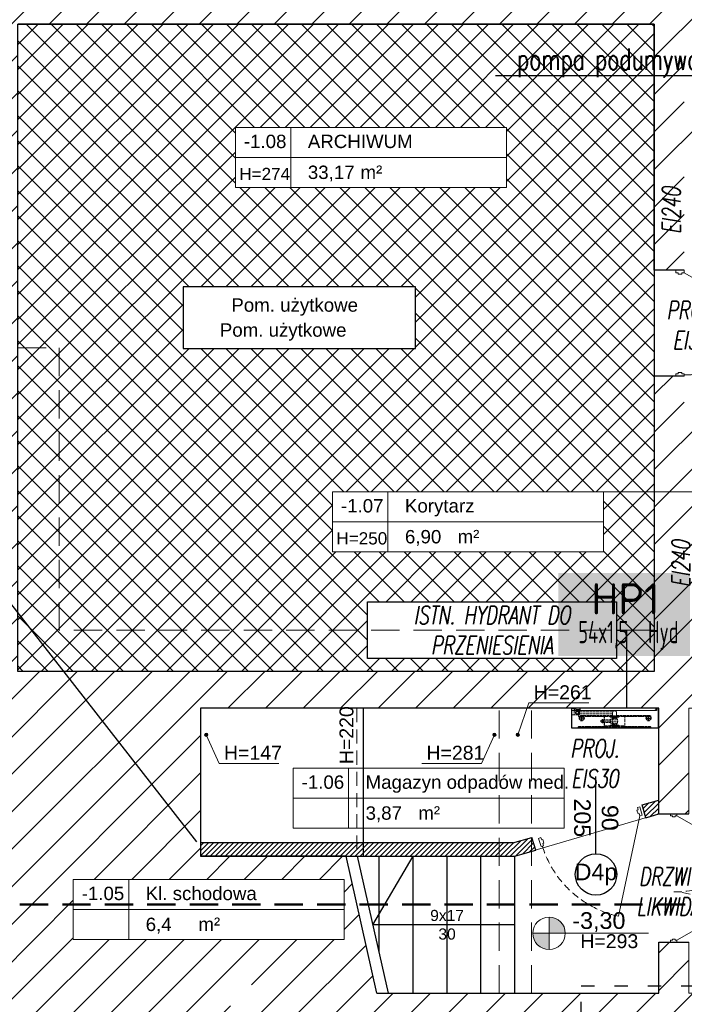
# Model space of a CAD drawing. Header units: millimetres. Extents: x 24385 to 79107, y -56478 to -23676.
# Tile 217 of 256: x 26817 to 27414, y -25346 to -24462. Entities that reach past the tile are written whole.
import ezdxf
from ezdxf.enums import TextEntityAlignment as Align

# ---------------------------------------------------------------- set-up
doc = ezdxf.new("R2010")
doc.units = ezdxf.units.MM
doc.header["$LTSCALE"] = 2
for name, pattern in [('ACAD_ISO02W100', [15, 12, -3]), ('ACAD_ISO03W100', [30, 12, -18]), ('DASHED', [19.05, 12.7, -6.35]), ('HIDDEN', [9.525, 6.35, -3.175]), ('HIDDENX2', [19.05, 12.7, -6.35])]:
    doc.linetypes.add(name, pattern=pattern)
for name, color, linetype, lineweight in [('0_OPIS', 7, 'Continuous', 13), ('3DPLAN_A_DRZWI', 173, 'Continuous', 5), ('3DPLAN_A_TABELKA POMIESZCZEŃ', 7, 'Continuous', 0), ('3DPLAN_A_WYSOKOŚCI OPIS', 101, 'Continuous', 5), ('3DPLAN_A_WYSOKOŚCI ZMIANA', 144, 'HIDDENX2', 5), ('_WLK_W_OPIS', 211, 'Continuous', 9), ('A_KRESKOWANIE', 9, 'Continuous', 0), ('A_STOL_OKNA', 83, 'Continuous', 9), ('A_TXT', 7, 'Continuous', 0), ('A_WYM_KOT', 161, 'Continuous', 0), ('hydrant', 211, 'Continuous', 5), ('Opisy', 7, 'Continuous', 13)]:
    doc.layers.add(name, color=color, linetype=linetype, lineweight=lineweight)
for name, color, linetype in [('3DPLAN_A_KRESKOWANIE 1', 253, 'Continuous'), ('3DPLAN_A_OPIS', 8, 'Continuous'), ('3DPLAN_A_POMIESZCZENIE NUMER', 100, 'Continuous'), ('3DPLAN_K_NOŚNA', 7, 'Continuous'), ('_WLK_oznaczenia', 211, 'Continuous'), ('A_POMIESZCZENIE OPIS', 100, 'Continuous'), ('A_SCHODY', 6, 'Continuous'), ('DEFAULT', 7, 'Continuous')]:
    doc.layers.add(name, color=color, linetype=linetype)
doc.layers.add('3DPLAN_A_OBWIEDNIA', color=6, linetype='Continuous', plot=False)
doc.layers.add('kanalizacja', color=7, linetype='Continuous', lineweight=30, true_color=0xbf3000)
doc.styles.add('ARIAL', font='arial.ttf')
doc.styles.add('GRZEJNIK', font='simplex.shx', dxfattribs={"width": 0.7})
doc.styles.add('isocp', font='isocpeur.ttf', dxfattribs={"width": 0.9})
doc.styles.add('J-ROMANS', font='ROMANS.SHX', dxfattribs={"width": 0.7, "oblique": 10})
doc.styles.add('TABEL1', font='txt')
pattern_1 = [(45, (23044.838, -26883.88), (-16.83798, 16.83798), [])]

# ---------------------------------------------------------------- blocks, each defined once
blk = doc.blocks.new('D 90')
at = {"layer": '3DPLAN_A_DRZWI', "lineweight": 20}
blk.add_line((2.09, 3.66), (45, 79.79), dxfattribs=at)
at = {"layer": '3DPLAN_A_DRZWI'}
for points in [[(0, 3.66), (2.09, 3.66), (2.09, 1.57), (3.14, 1.57), (3.14, -1.57), (2.09, -1.57), (2.09, -3.66), (0, -3.66), (0, 3.66)], [(90, 3.66), (87.91, 3.66), (87.91, 1.57), (86.86, 1.57), (86.86, -1.57), (87.91, -1.57), (87.91, -3.66), (90, -3.66), (90, 3.66)]]:
    blk.add_lwpolyline(points, dxfattribs=at)
at = {"layer": '3DPLAN_A_DRZWI', "linetype": 'HIDDEN', "ltscale": 0.5}
blk.add_arc((1.03, 3.65), 87.92, 0.00563, 59.99437, dxfattribs=at)
blk = doc.blocks.new('hydrant')
at = {"color": 1, "linetype": 'ACAD_ISO02W100'}
for p, q in [((121.8, 578.2), (110, 578.2)), ((338.5, 577), (110, 577)), ((112.9, 580.5), (112.8, 580.5)), ((129.5, 586), (121.8, 578.2)), ((130.1, 584.7), (122.3, 577)), ((431.5, 586), (129.5, 586)), ((141, 584.7), (130.1, 584.7)), ((141, 584.7), (148.8, 577)), ((141.5, 586), (149.3, 578.2)), ((189.8, 578.2), (149.3, 578.2)), ((197.5, 586), (189.8, 578.2)), ((198.1, 584.7), (190.3, 577)), ((249.5, 584.7), (198.1, 584.7)), ((249.5, 584.7), (257.3, 577)), ((250, 586), (257.8, 578.2)), ((330, 578.2), (257.8, 578.2)), ((339, 586), (330, 578.2)), ((339, 584.3), (330.5, 577)), ((340, 582), (338.5, 582)), ((338.5, 482), (338.5, 582)), ((348, 578.2), (339, 586)), ((347.6, 577), (339, 584.3)), ((340, 482), (340, 582)), ((431.5, 577), (340, 577)), ((523, 571), (340, 571)), ((523, 569.5), (340, 569.5)), ((431.5, 578.2), (348, 578.2)), ((471, 569.5), (392, 569.5)), ((392, 565), (392, 569.5)), ((471, 565), (392, 565)), ((406, 545.2), (406, 511.2)), ((408.5, 546.7), (407.5, 546.7)), ((408, 565), (409, 561)), ((454.5, 546.7), (408, 546.7)), ((409, 577), (409, 578.2)), ((454, 561), (409, 561)), ((410, 554.2), (410.5, 554.7)), ((453, 554.2), (410, 554.2)), ((410, 548.2), (410, 554.2)), ((452.5, 571.5), (410.5, 571.5)), ((452.5, 554.7), (410.5, 554.7)), ((414.5, 554.7), (414.5, 561)), ((431.5, 586), (733.5, 586)), ((431.5, 578.2), (515, 578.2)), ((431.5, 577), (523, 577)), ((448.5, 554.7), (448.5, 561)), ((453, 554.2), (452.5, 554.7)), ((453, 548.2), (453, 554.2)), ((454, 577), (454, 578.2)), ((455, 565), (454, 561)), ((454.5, 546.7), (455.5, 546.7)), ((455, 546.7), (467.5, 546.7)), ((469, 545.2), (469, 511.2)), ((540.8, 541.2), (469, 541.2)), ((471, 565), (471, 569.5)), ((515, 578.2), (524, 586)), ((515.5, 577), (524, 584.3)), ((523, 541.2), (523, 582)), ((524.5, 582), (523, 582)), ((524, 586), (533, 578.2)), ((524, 584.3), (532.6, 577)), ((524.5, 541.2), (524.5, 582)), ((524.5, 577), (753, 577)), ((533, 578.2), (605.3, 578.2)), ((540.8, 546.4), (540.8, 510)), ((613, 586), (605.3, 578.2)), ((613.6, 584.7), (605.8, 577)), ((613.6, 584.7), (665, 584.7)), ((665, 584.7), (672.8, 577)), ((665.5, 586), (673.3, 578.2)), ((673.3, 578.2), (713.8, 578.2)), ((721.5, 586), (713.8, 578.2)), ((722.1, 584.7), (714.3, 577)), ((722.1, 584.7), (733, 584.7)), ((733, 584.7), (740.8, 577)), ((733.5, 586), (741.3, 578.2)), ((741.3, 578.2), (753, 578.2)), ((750.2, 580.5), (750.2, 580.5)), ((338.5, 487), (110, 487)), ((121.8, 485.7), (110, 485.7)), ((112.9, 483.5), (112.8, 483.5)), ((129.5, 478), (121.8, 485.7)), ((130.1, 479.2), (122.3, 487)), ((414, 478), (129.5, 478)), ((141, 479.2), (130.1, 479.2)), ((141, 479.2), (148.8, 487)), ((141.5, 478), (149.3, 485.7)), ((189.8, 485.7), (149.3, 485.7)), ((197.5, 478), (189.8, 485.7)), ((198.1, 479.2), (190.3, 487)), ((249.5, 479.2), (198.1, 479.2)), ((249.5, 479.2), (257.3, 487)), ((250, 478), (257.8, 485.7)), ((330, 485.7), (257.8, 485.7)), ((339, 478), (330, 485.7)), ((339, 479.6), (330.5, 487)), ((340, 482), (338.5, 482)), ((347.6, 487), (339, 479.6)), ((348, 485.7), (339, 478)), ((431.5, 487), (340, 487)), ((431.5, 485.7), (348, 485.7)), ((392, 491.5), (392, 487)), ((471, 491.5), (392, 491.5)), ((471, 487), (392, 487)), ((557.9, 528.2), (398.8, 528.2)), ((408.5, 509.7), (407.5, 509.7)), ((454.5, 509.7), (407.5, 509.7)), ((408, 491.5), (409, 495.5)), ((454, 495.5), (409, 495.5)), ((410, 508.2), (410, 502.2)), ((453, 502.2), (410, 502.2)), ((410, 502.2), (410.5, 501.7)), ((452.5, 501.7), (410.5, 501.7)), ((452.5, 485), (410.5, 485)), ((450.5, 485), (412.5, 485)), ((412.5, 483), (412.5, 485)), ((414, 452.5), (414, 481.5)), ((449, 481.5), (414, 481.5)), ((414.5, 498.3), (414.5, 501.7)), ((448.5, 498.3), (414.5, 498.3)), ((414.5, 495.5), (414.5, 496)), ((448.5, 496), (414.5, 496)), ((416.2, 496), (416.2, 498.3)), ((431.5, 487), (523, 487)), ((431.5, 485.7), (515, 485.7)), ((746.5, 443.5), (446.5, 443.5)), ((446.8, 496), (446.8, 498.3)), ((448.5, 498.3), (448.5, 501.7)), ((448.5, 495.5), (448.5, 496)), ((449, 452.5), (449, 481.5)), ((449, 478), (733.5, 478)), ((746.5, 461.5), (449, 461.5)), ((450.5, 483), (450.5, 485)), ((453, 502.2), (452.5, 501.7)), ((453, 508.2), (453, 502.2)), ((455, 491.5), (454, 495.5)), ((454.5, 509.7), (455.5, 509.7)), ((455.5, 509.7), (467.5, 509.7)), ((540.8, 515.2), (469, 515.2)), ((471, 491.5), (471, 487)), ((515, 485.7), (524, 478)), ((515.5, 487), (524, 479.6)), ((523, 482), (523, 515.2)), ((524.5, 482), (523, 482)), ((524, 479.6), (532.6, 487)), ((524, 478), (533, 485.7)), ((524.5, 482), (524.5, 515.2)), ((524.5, 487), (753, 487)), ((533, 485.7), (605.3, 485.7)), ((613, 478), (605.3, 485.7)), ((613.6, 479.2), (605.8, 487)), ((613.6, 479.2), (665, 479.2)), ((665, 479.2), (672.8, 487)), ((665.5, 478), (673.3, 485.7)), ((673.3, 485.7), (713.8, 485.7)), ((721.5, 478), (713.8, 485.7)), ((722.1, 479.2), (714.3, 487)), ((722.1, 479.2), (733, 479.2)), ((733, 479.2), (740.8, 487)), ((733.5, 478), (741.3, 485.7)), ((741.3, 485.7), (753, 485.7)), ((752.9, 471.5), (746.5, 466.2)), ((746.5, 438.7), (746.5, 466.2)), ((750.2, 483.5), (750.2, 483.5)), ((752.9, 471.5), (794.5, 471.5)), ((794.5, 471.5), (814.5, 471.5)), ((794.5, 433.5), (794.5, 471.5)), ((814.5, 433.5), (814.5, 471.5)), ((752.9, 433.5), (746.5, 438.7)), ((752.9, 433.5), (794.5, 433.5)), ((794.5, 433.5), (780, 433.5)), ((794.5, 433.5), (814.5, 433.5))]:
    blk.add_line(p, q, dxfattribs=at)
for p, q in [((60.9, 411.5), (60.9, 431.5)), ((738.9, 431.5), (60.9, 431.5)), ((738.9, 411.5), (60.9, 411.5)), ((738.9, 431.5), (738.9, 411.5)), ((741.3, 421.8), (738.9, 415.6)), ((742.7, 421.3), (738.9, 411.5)), ((771.7, 426), (747.4, 426)), ((771.7, 424.5), (747.4, 424.5)), ((775.4, 422.8), (780.5, 416.1)), ((776.6, 423.7), (781.7, 417)), ((789.4, 423.3), (790.9, 423.3)), ((789.4, 416.5), (789.4, 423.3)), ((790.9, 416.5), (790.9, 423.3))]:
    blk.add_line(p, q)
for centre, radius in [((540.8, 528.2), 13), ((766.5, 452.5), 14.9), ((766.5, 452.5), 10.8)]:
    blk.add_circle(centre, radius, dxfattribs=at)
for centre, radius, start, end in [((110, 580.5), 3.5, 12.24669, 270), ((110, 580.5), 2.25, 12.35533, 270), ((112.8, 581.1), 0.612, 192.35533, 270), ((112.9, 581.1), 0.612, 270, 12.24669), ((407.5, 545.2), 1.5, 90, 180), ((408.5, 548.2), 1.5, 270, 0), ((410.5, 570), 1.5, 90, 138.18969), ((469.4, 528.2), 23.1, 126.89221, 233.10779), ((452.5, 570), 1.5, 41.81031, 90), ((454.5, 548.2), 1.5, 180, 270), ((467.5, 545.2), 1.5, 0, 90), ((753, 580.5), 3.5, 270, 167.75331), ((750.2, 581.1), 0.612, 167.75331, 270), ((750.2, 581.1), 0.612, 270, 347.64467), ((753, 580.5), 2.25, 270, 167.64467), ((110, 483.5), 3.5, 90, 347.75331), ((110, 483.5), 2.25, 90, 347.64467), ((112.8, 482.8), 0.612, 90, 167.64467), ((112.9, 482.8), 0.612, 347.75331, 90), ((407.5, 511.2), 1.5, 180, 270), ((408.5, 508.2), 1.5, 0, 90), ((410.5, 486.5), 1.5, 210, 270), ((414, 483), 1.5, 180, 270), ((431.5, 452.5), 17.5, 180, 270), ((431.5, 452.5), 17.5, 270, 0), ((449, 483), 1.5, 270, 0), ((452.5, 486.5), 1.5, 270, 330), ((454.5, 508.2), 1.5, 90, 180), ((467.5, 511.2), 1.5, 270, 0), ((753, 483.5), 3.5, 192.24669, 90), ((750.2, 482.8), 0.612, 90, 192.24669), ((750.2, 482.8), 0.612, 12.35533, 90), ((753, 483.5), 2.25, 192.35533, 90)]:
    blk.add_arc(centre, radius, start, end, dxfattribs=at)
for centre, radius, start, end in [((747.4, 419.5), 6.5, 90, 158.96249), ((747.4, 419.5), 5, 90, 158.96249), ((771.7, 419.5), 6.5, 41.18593, 90), ((771.7, 419.5), 5, 41.18593, 90), ((776.5, 413.1), 5, 19.76904, 37.35808), ((785.9, 416.5), 5, 199.76904, 0), ((776.5, 413.1), 6.5, 19.76904, 37.35808), ((785.9, 416.5), 3.5, 199.76904, 0)]:
    blk.add_arc(centre, radius, start, end)
at = {"layer": 'DEFAULT', "linetype": 'ByBlock'}
for p, q in [((35.5, 591.5), (35.5, 411.5)), ((35.5, 591.5), (815.5, 591.5)), ((36.3, 590.7), (36.3, 412.3)), ((36.3, 590.7), (814.7, 590.7)), ((36.3, 590.7), (814.7, 590.7)), ((814.7, 590.7), (814.7, 412.3)), ((815.5, 591.5), (815.5, 411.5)), ((121.3, 527.6), (121.3, 516.6)), ((121.3, 475.3), (121.3, 486.3)), ((129.8, 527.6), (129.8, 516.6)), ((129.8, 475.3), (129.8, 486.3)), ((721.3, 527.6), (721.3, 516.6)), ((721.3, 475.3), (721.3, 486.3)), ((729.8, 527.6), (729.8, 516.6)), ((729.8, 475.3), (729.8, 486.3)), ((35.5, 411.5), (57.1, 411.5)), ((36.3, 412.3), (56.3, 412.3)), ((56.3, 433.1), (70.1, 433.1)), ((56.3, 412.3), (56.3, 433.1)), ((57.1, 432.3), (70.1, 432.3)), ((57.1, 411.5), (57.1, 432.3)), ((57.1, 411.5), (57.1, 432.3)), ((60.9, 411.5), (60.9, 431.5)), ((70.1, 432.3), (70.1, 433.1)), ((780.5, 432.5), (780.5, 433.5)), ((793.5, 432.5), (780.5, 432.5)), ((780.9, 432.3), (780.9, 433.1)), ((794.7, 433.1), (780.9, 433.1)), ((793.9, 432.3), (780.9, 432.3)), ((793.9, 411.5), (793.9, 432.3)), ((793.9, 411.5), (793.9, 432.3)), ((815.5, 411.5), (793.9, 411.5)), ((794.7, 412.3), (794.7, 433.1)), ((814.7, 412.3), (794.7, 412.3))]:
    blk.add_line(p, q, dxfattribs=at)
at = {"layer": 'DEFAULT', "color": 1, "linetype": 'ByBlock'}
for p, q in [((149.9, 501.5), (101.1, 501.5)), ((125.5, 525.9), (125.5, 477.1)), ((701.1, 501.5), (749.9, 501.5)), ((725.5, 525.9), (725.5, 477.1))]:
    blk.add_line(p, q, dxfattribs=at)
at = {"layer": 'DEFAULT', "color": 1, "linetype": 'ACAD_ISO02W100'}
blk.add_line((794.5, 433.5), (780.5, 433.5), dxfattribs=at)
at = {"layer": 'DEFAULT', "linetype": 'ByBlock'}
for centre in [(125.5, 501.5), (725.5, 501.5)]:
    blk.add_circle(centre, 21, dxfattribs=at)
blk = doc.blocks.new('tabelka dla tp')
at = {"layer": '3DPLAN_A_TABELKA POMIESZCZEŃ'}
for p, q in [((49.7, 54), (49.7, 0)), ((0, 27), (243.13, 27))]:
    blk.add_line(p, q, dxfattribs=at)
blk.add_lwpolyline([(0, 54), (243.13, 54), (243.13, 0), (0, 0)], close=True, dxfattribs=at)
at = {"layer": '3DPLAN_A_POMIESZCZENIE NUMER', "color": 7, "style": 'ARIAL'}
blk.add_attdef('NUMER', (2.23, 35.39), '', height=12, dxfattribs=at)
at = {"layer": 'A_POMIESZCZENIE OPIS', "insert": (112.2, 19.75), "char_height": 12, "width": 36.4122, "attachment_point": 1, "style": 'ARIAL'}
blk.add_mtext('{\\C7;m²}', dxfattribs=at)
at = {"layer": 'A_POMIESZCZENIE OPIS', "color": 7, "style": 'ARIAL'}
for tag, p in [('NAZWA', (51.73, 35.39)), ('POWIERZCHNIA', (51.06, 7.24))]:
    blk.add_attdef(tag, p, '', height=12, dxfattribs=at)
blk = doc.blocks.new('D 2X ASYMETRYCZNE BEZ FILARKA')
at = {"layer": '3DPLAN_A_DRZWI', "lineweight": 20}
for p, q in [((1.43, 2.5), (31.48, 54.55)), ((98.57, 2.5), (80.01, 34.65))]:
    blk.add_line(p, q, dxfattribs=at)
at = {"layer": '3DPLAN_A_DRZWI'}
for points in [[(0, 2.5), (1.43, 2.5), (1.43, 1.07), (2.15, 1.07), (2.15, -1.07), (1.43, -1.07), (1.43, -2.5), (0, -2.5), (0, 2.5)], [(100, 2.5), (98.57, 2.5), (98.57, 1.07), (97.85, 1.07), (97.85, -1.07), (98.57, -1.07), (98.57, -2.5), (100, -2.5), (100, 2.5)]]:
    blk.add_lwpolyline(points, dxfattribs=at)
at = {"layer": '3DPLAN_A_DRZWI', "linetype": 'HIDDEN', "lineweight": 15, "ltscale": 0.5}
for centre, radius, start, end in [((-0.79, 2.03), 61.64, 358.10848, 58.42822), ((100.32, 0.76), 39.51, 120.93252, 181.10913)]:
    blk.add_arc(centre, radius, start, end, dxfattribs=at)
blk = doc.blocks.new('kondygnacja -1')
at = {"layer": '3DPLAN_A_KRESKOWANIE 1'}
h = blk.add_hatch(dxfattribs=at)
h.set_pattern_fill('ANSI31', color=256, scale=7.5, style=0)
h.set_pattern_definition(pattern_1)
h.paths.add_polyline_path([(26781.49, -24430.84), (26781.49, -25256.18), (26865.36, -25256.18), (26865.36, -25233.56), (27108.48, -25233.56), (27108.48, -25256.18), (27119.89, -25256.18), (27110.14, -25212.84), (26979.61, -25212.84), (26979.61, -25079.84), (27320.27, -25079.84), (27361.7, -25079.84), (27361.7, -25046.84), (26815.61, -25046.84), (26815.61, -24465.84), (27386.61, -24465.84), (27386.61, -24686.84), (27413.61, -24686.84), (27413.61, -24581.84), (27442.61, -24581.84), (27442.61, -24549.84), (27413.61, -24549.84), (27413.61, -24469.84), (27474.65, -24469.84), (27474.65, -24430.84), (26781.49, -24430.84)], is_closed=False)
h.paths.add_polyline_path([(27583.61, -25294.84), (27583.61, -25335.84), (27417.61, -25335.84), (27417.61, -25289.84), (27390.61, -25289.84), (27390.61, -25335.84), (27137.8, -25335.84), (27119.89, -25256.18), (27108.48, -25256.18), (27108.48, -25287.56), (26865.36, -25287.56), (26865.36, -25256.18), (26781.49, -25256.18), (26781.49, -25342.83), (26829.42, -25361.84), (27832.61, -25361.84), (27832.61, -25332.84), (27603.61, -25332.84), (27603.61, -25294.84), (27583.61, -25294.84)], is_closed=False)
h.paths.add_polyline_path([(27413.61, -24806.84), (27413.61, -24781.84), (27386.61, -24781.84), (27386.61, -24885.59), (27430.61, -24885.59), (27430.61, -24835.84), (27474.65, -24835.84), (27474.65, -24806.84)])
h.paths.add_polyline_path([(27386.61, -24885.59), (27386.61, -25046.84), (27361.7, -25046.84), (27361.7, -25079.84), (27390.61, -25079.84), (27390.61, -25174.84), (27417.61, -25174.84), (27417.61, -25079.84), (27476.61, -25079.84), (27476.61, -25061.87, -0.027881), (27475.03, -25050.84), (27438.61, -25050.84), (27438.61, -25033.84), (27430.61, -25033.84), (27430.61, -24885.59)])
h.paths.add_polyline_path([(27603.61, -25179.84), (27603.61, -25163.88), (27583.61, -25163.88), (27583.61, -25179.84)])
h.paths.add_polyline_path([(27603.61, -25142.2), (27583.61, -25142.2), (27583.61, -25163.88), (27603.61, -25163.88)])
h.paths.add_polyline_path([(27593.61, -24713.84), (27593.61, -24746.4), (27608.61, -24746.4), (27608.61, -24713.84)], flags=16)
h.paths.add_polyline_path([(27593.61, -25050.84), (27571.61, -25050.84), (27571.61, -25079.84), (27583.61, -25079.84), (27583.61, -25142.2), (27603.61, -25142.2), (27603.61, -25076.84), (27681.45, -25076.84), (27681.45, -25050.84), (27608.61, -25050.84), (27608.61, -24713.84), (27593.61, -24713.84), (27593.61, -24806.84), (27569.61, -24806.84), (27569.61, -24835.84), (27593.61, -24835.84)])
h.paths.add_polyline_path([(27559.81, -24818.11), (27559.81, -24794.06), (27579.81, -24794.06), (27579.81, -24818.11)])
h.paths.add_polyline_path([(27593.61, -24469.84), (27593.61, -24610.84), (27601.86, -24610.84), (27608.61, -24610.84), (27608.61, -24468.84), (27712.91, -24468.84), (27712.91, -24430.84), (27474.65, -24430.84), (27474.65, -24469.84), (27593.61, -24469.84)], is_closed=False)
h.paths.add_polyline_path([(28026.62, -24481.39, -0.865492), (28025.15, -24471.22), (28013.19, -24430.84), (27882.91, -24430.84), (27882.91, -24468.84), (27982.61, -24468.84), (27982.61, -24483.84), (27997.61, -24483.84), (27997.61, -24940.11), (28026.62, -24940.11)])
h.paths.add_polyline_path([(28054.61, -24476.84), (28069.61, -24476.84), (28069.61, -24417.84), (28073.99, -24417.84), (28073.99, -24372.84), (28050.08, -24372.84, -1), (28039.7, -24372.84), (28030.61, -24372.84), (28030.61, -24472.87, -0.363097), (28030.61, -24479.53), (28030.61, -24940.11), (28054.61, -24940.11)])
h.paths.add_polyline_path([(28096.61, -25047.84), (28069.61, -25047.84), (28069.61, -25032.84), (28054.61, -25032.84), (28054.61, -24994.11), (28030.61, -24994.11), (28030.61, -25076.84), (28096.61, -25076.84)])
h.paths.add_polyline_path([(27982.61, -25035.84), (27982.61, -25050.84), (27949.55, -25050.84), (27949.55, -25076.84), (28026.62, -25076.84), (28026.62, -24994.11), (27997.61, -24994.11), (27997.61, -25035.84)])
h.paths.add_polyline_path([(26999.57, -25327.07), (27025.14, -25327.07), (27025.14, -25347.07), (26999.57, -25347.07)], flags=16)
h = blk.add_hatch(dxfattribs=at)
h.set_pattern_fill('ANSI31', color=256, scale=7.5, style=0)
h.set_pattern_definition(pattern_1)
h.paths.add_polyline_path([(31677.49, -24430.84), (30214.87, -24430.84), (30214.87, -24470.84), (30429.61, -24470.84), (30429.61, -24477.84), (30447.61, -24477.84), (30447.61, -24818.84), (30476.61, -24818.84), (30476.61, -24470.84), (31012.61, -24470.84), (31012.61, -24478.84), (31079.61, -24478.84), (31079.61, -24470.84), (31638.61, -24470.84), (31638.61, -25036.84), (31079.61, -25036.84), (31079.61, -25028.84), (31012.61, -25028.84), (31012.61, -25036.84), (30611.38, -25036.84), (30611.38, -25072.84), (31023.61, -25072.84), (31034.61, -25082.84), (31034.61, -25330.84), (31023.61, -25340.84), (30831.4, -25340.84, -0.038531), (30832.58, -25356.18), (30832.58, -25371.84), (31079.61, -25371.84), (31079.61, -25072.84), (31638.61, -25072.84), (31638.61, -25943.84), (30832.58, -25943.84), (30832.58, -26009.84), (31677.49, -26009.84)])
h.paths.add_polyline_path([(30682.61, -26009.84), (30832.58, -26009.84), (30832.58, -25943.84), (30760.61, -25943.84), (30760.61, -25454.67), (30735.61, -25464.58), (30735.61, -25943.84), (30682.61, -25943.84)])
h.paths.add_polyline_path([(30679.61, -25371.84), (30735.61, -25371.84), (30735.61, -25464.58), (30760.61, -25454.67), (30760.61, -25371.84), (30832.58, -25371.84), (30832.58, -25356.18, 0.038531), (30831.4, -25340.84), (30679.61, -25340.84)])
h.paths.add_polyline_path([(30355.83, -25371.84), (30425.61, -25371.84), (30425.61, -25379.84), (30463.61, -25379.84), (30463.61, -25424.74), (30471.61, -25424.74), (30471.61, -25395.84), (30533.61, -25395.84), (30533.61, -25371.84), (30576.61, -25371.84), (30576.61, -25341.84), (30472.61, -25341.84), (30472.61, -25326.84), (30427.61, -25326.84), (30427.61, -25341.84), (30355.83, -25341.84)])
h.paths.add_polyline_path([(30456.61, -25936.84), (30425.61, -25936.84), (30425.61, -25945.84), (30380.61, -25945.84), (30380.61, -26009.84), (30512.61, -26009.84), (30512.61, -25943.84), (30466.61, -25943.84), (30466.61, -25712.84), (30456.61, -25712.84)])
h.paths.add_polyline_path([(28888.61, -25941.84), (28888.61, -26009.84), (29013.61, -26009.84), (29013.61, -25941.84)])
h.paths.add_polyline_path([(28591.17, -26009.84), (28591.17, -25944.84), (28547.61, -25944.84), (28547.61, -26009.84)])
h.paths.add_polyline_path([(28624.61, -25870.53), (28654.8, -25870.53), (28654.8, -25924.53), (28624.61, -25924.53), (28624.61, -25944.84), (28591.17, -25944.84), (28591.17, -26009.84), (28713.61, -26009.84), (28713.61, -25941.84), (28672.61, -25941.84), (28672.61, -25932.84), (28657.61, -25932.84), (28657.61, -25716.84), (28624.61, -25716.84)])
h.paths.add_polyline_path([(28372.61, -25944.84), (28328.61, -25944.84), (28328.61, -25907.84), (28282.61, -25907.84), (28282.61, -25944.84), (28248.61, -25944.84), (28248.61, -26009.84), (28372.61, -26009.84)])
h.paths.add_polyline_path([(28092.61, -25563.84), (28054.61, -25563.84), (28054.61, -25383.84), (28067.6, -25383.84), (28067.61, -25375.84), (28340.61, -25375.84), (28340.61, -25341.84), (28070.61, -25341.84), (28070.61, -25332.84), (28030.61, -25332.84), (28030.61, -25395.6), (28048.71, -25395.6), (28048.71, -25449.6), (28030.61, -25449.6), (28030.61, -26009.84), (28073.61, -26009.84), (28073.61, -25944.84), (28054.61, -25944.84), (28054.61, -25668.84), (28092.61, -25668.84)])
h.paths.add_polyline_path([(27949.61, -25495.75), (27949.61, -25507.75), (27983.29, -25507.75), (27983.29, -25521.75), (27949.61, -25521.75), (27949.61, -25531.84), (27999.61, -25531.84), (27999.61, -25934.84), (27982.61, -25934.84), (27982.61, -25942.84), (27947.61, -25942.84), (27947.61, -26009.84), (28026.62, -26009.84), (28026.62, -25449.6), (27999.61, -25449.6), (27999.61, -25463.84), (27949.61, -25463.84), (27949.61, -25481.75), (27983.29, -25481.75), (27983.29, -25495.75)])
h.paths.add_polyline_path([(27982.61, -25361.84), (27952.61, -25361.84), (27952.61, -25332.84), (28026.62, -25332.84), (28026.62, -25395.6), (27999.61, -25395.6), (27999.61, -25377.84), (27982.61, -25377.84)])
h.paths.add_polyline_path([(26818.61, -25892.84), (26781.49, -25892.84), (26781.49, -26009.84), (26894.54, -26009.84), (26894.54, -25942.84), (26830.61, -25942.84), (26830.61, -25930.84), (26818.61, -25930.84)])
h.paths.add_polyline_path([(26894.54, -26009.84), (27115.94, -26009.84), (27115.94, -25942.84), (26894.54, -25942.84)])
h.paths.add_polyline_path([(27115.94, -25942.84), (27115.94, -26009.84), (27466.61, -26009.84), (27466.61, -25942.84), (27427.61, -25942.84), (27427.61, -25933.84), (27384.61, -25933.84), (27384.61, -25942.84)])
h.paths.add_polyline_path([(27641.61, -25942.84), (27641.61, -26009.84), (27802.61, -26009.84), (27802.61, -25942.84)])
h.paths.add_polyline_path([(30621.1, -25040.47), (30688.37, -25040.47), (30688.37, -25072.87), (30621.1, -25072.87)], flags=24)
at = {"layer": '3DPLAN_A_OPIS', "lineweight": 0, "transparency": 33554687}
h = blk.add_hatch(dxfattribs=at)
h.set_pattern_fill('ANSI31', color=1)
h.set_pattern_definition([(45, (5728.076, 0), (-2.24506403, 2.24506403), [])])
h.paths.add_polyline_path([(27375.7, -25166.72), (27379.09, -25178.23), (27390.61, -25174.84), (27390.61, -25162.33), (27375.7, -25166.72)], is_closed=False)
h.paths.add_polyline_path([(27247.61, -25212.84), (27261.61, -25212.84), (27276.61, -25208.42), (27276.61, -25195.91), (27259.87, -25200.84), (27247.61, -25200.84), (27247.61, -25212.84)], is_closed=False)
h.paths.add_polyline_path([(26979.61, -25212.84), (27247.61, -25212.84), (27247.61, -25200.84), (26979.61, -25200.84), (26979.61, -25212.84)], is_closed=False)
h.paths.add_polyline_path([(27280.29, -25207.34), (27276.9, -25195.82), (27276.61, -25195.91), (27276.61, -25208.42), (27280.29, -25207.34)], is_closed=False)
at = {"layer": '3DPLAN_A_WYSOKOŚCI OPIS'}
for points in [[(26986.05, -25104.27, 13.985421), (26985.84, -25104.65, 0.071503)], [(27241.8, -25104.27, -13.985421), (27242, -25104.65, -0.071503)], [(27265.6, -25104.27, 13.985421), (27265.4, -25104.65, 0.071503)]]:
    blk.add_hatch(color=0, dxfattribs=at).paths.add_polyline_path(points)
at = {"layer": 'A_KRESKOWANIE', "transparency": 33554687}
h = blk.add_hatch(dxfattribs=at)
h.set_pattern_fill('ANSI37', color=0, scale=5)
h.paths.add_polyline_path([(27386.61, -24885.59), (27386.61, -24774.2), (27315.88, -24734.34, -0.240219), (27386.61, -24688.45), (27386.61, -24686.84), (27386.61, -24465.84), (26815.61, -24465.84), (26815.61, -24756.34), (26852.61, -24756.34), (26852.61, -25009.84), (26979.61, -25009.84), (26979.61, -24932.84), (27247.61, -24798.84), (27247.61, -24885.59)])
h.paths.add_polyline_path([(27341.12, -24885.59), (27341.12, -24939.59), (27247.61, -24939.59), (27247.61, -24984.44), (27352.89, -24984.44), (27352.89, -25009.84), (27386.61, -25009.84), (27386.61, -24885.59)])
h.paths.add_polyline_path([(27352.89, -25009.84), (27352.89, -25035.23), (27247.61, -25035.23), (27247.61, -25046.84), (27386.61, -25046.84), (27386.61, -25009.84)])
h.paths.add_polyline_path([(27247.61, -25035.23), (27129.31, -25035.23), (27129.31, -25009.84), (27125.61, -25009.84), (27125.61, -25046.84), (27247.61, -25046.84)])
h.paths.add_polyline_path([(27125.61, -24939.59), (27247.61, -24939.59), (27247.61, -24984.44), (27129.31, -24984.44), (27129.31, -25009.84), (27125.61, -25009.84)])
h.paths.add_polyline_path([(27097.99, -24939.59), (27097.99, -24885.59), (27125.61, -24885.59), (27125.61, -24859.84), (26979.61, -24932.84), (26979.61, -25009.84), (27125.61, -25009.84), (27125.61, -24939.59)])
h.paths.add_polyline_path([(27247.61, -24885.59), (27247.61, -24798.84), (27125.61, -24859.84), (27125.61, -24885.59)])
h.paths.add_polyline_path([(26979.61, -25009.84), (26979.61, -25046.84), (27125.61, -25046.84), (27125.61, -25009.84)])
h.paths.add_polyline_path([(26852.61, -25009.84), (26852.61, -24756.34), (26815.61, -24756.34), (26815.61, -25046.84), (26979.61, -25046.84), (26979.61, -25009.84)])
h.paths.add_polyline_path([(26825.81, -24767.41), (26825.81, -24745.27), (26845.81, -24745.27), (26845.81, -24767.41)], flags=24)
h.paths.add_polyline_path([(27090.03, -24482.38), (27112.18, -24482.38), (27112.18, -24502.38), (27090.03, -24502.38)], flags=24)
h.paths.add_polyline_path([(26963.88, -24701.72), (27172.42, -24701.72), (27172.42, -24757.03), (26963.88, -24757.03)], flags=16)
h.paths.add_polyline_path([(27010.86, -24558.5), (27253.99, -24558.5), (27253.99, -24612.5), (27010.86, -24612.5)], flags=16)
h.paths.add_polyline_path([(27315.88, -24734.34), (27386.61, -24774.2), (27386.61, -24688.45, 0.240219)], flags=16)
h.paths.add_polyline_path([(26995.13, -24731.42), (27112.81, -24731.42), (27112.81, -24752.94), (26995.13, -24752.94)], flags=8)
h.paths.add_polyline_path([(27005.47, -24708.98), (27123.15, -24708.98), (27123.15, -24730.51), (27005.47, -24730.51)], flags=8)
h.paths.add_polyline_path([(27073.52, -24589.81), (27120.01, -24589.81), (27120.01, -24610.24), (27073.52, -24610.24)], flags=8)
h.paths.add_polyline_path([(27072.79, -24561.91), (27171.6, -24561.91), (27171.6, -24580.32), (27072.79, -24580.32)], flags=8)
h.paths.add_polyline_path([(27016.08, -24562.06), (27053.28, -24562.06), (27053.28, -24580.32), (27016.08, -24580.32)], flags=8)
h.paths.add_polyline_path([(27120.07, -24586.75), (27144.23, -24586.75), (27144.23, -24610.75), (27120.07, -24610.75)], flags=8)
h.paths.add_polyline_path([(27011.48, -24589.35), (27060.72, -24589.35), (27060.72, -24611.39), (27011.48, -24611.39)], flags=8)
h.paths.add_polyline_path([(27653.46, -24520.33), (27771.13, -24520.33), (27771.13, -24541.86), (27653.46, -24541.86)], flags=9)
at = {"layer": 'A_WYM_KOT'}
h = blk.add_hatch(color=256, dxfattribs=at)
h.dxf.hatch_style = 1
h.paths.add_polyline_path([(27292.29, -25281.97), (27277.73, -25281.97, 0.414214), (27292.29, -25296.53), (27292.29, -25281.97)], is_closed=False)
h.paths.add_polyline_path([(27292.29, -25281.97), (27306.85, -25281.97, 0.143872), (27304.54, -25274.09), (27292.29, -25274.09), (27292.29, -25281.97)], is_closed=False)
h.paths.add_polyline_path([(27292.29, -25267.41), (27292.29, -25274.09), (27304.54, -25274.09, 0.255137), (27292.29, -25267.41)], is_closed=False)
at = {"layer": '3DPLAN_A_OBWIEDNIA'}
for points in [[(27386.61, -25046.84), (26815.61, -25046.84), (26815.61, -24465.84), (27386.61, -24465.84)], [(27125.61, -25079.84), (26979.61, -25079.84), (26979.61, -25212.84), (27125.61, -25212.84)]]:
    blk.add_lwpolyline(points, close=True, dxfattribs=at)
at = {"layer": '3DPLAN_A_OPIS', "color": 1, "lineweight": 30}
for p, q in [((27375.7, -25166.72), (27390.61, -25162.33)), ((27379.09, -25178.23), (27375.7, -25166.72)), ((27379.09, -25178.23), (27390.61, -25174.84)), ((27259.87, -25200.84), (27276.9, -25195.82)), ((27280.29, -25207.34), (27276.9, -25195.82)), ((27259.87, -25200.84), (26979.61, -25200.84)), ((27110.14, -25212.84), (27261.61, -25212.84)), ((27261.61, -25212.84), (27280.29, -25207.34))]:
    blk.add_line(p, q, dxfattribs=at)
blk.add_lwpolyline([(26963.88, -24757.03), (27172.42, -24757.03), (27172.42, -24701.72), (26963.88, -24701.72)], close=True, dxfattribs=at)
at = {"layer": '3DPLAN_A_TABELKA POMIESZCZEŃ', "ltscale": 0.5}
blk.add_line((27341.12, -24885.59), (27502.62, -24885.59), dxfattribs=at)
at = {"layer": '3DPLAN_A_WYSOKOŚCI OPIS', "color": 0, "linetype": 'DASHED', "ltscale": 0.5}
blk.add_line((27119.75, -25079.84), (27119.75, -25212.84), dxfattribs=at)
at = {"layer": '3DPLAN_A_WYSOKOŚCI OPIS', "color": 0}
for p, q in [((27264.19, -25103.74), (27274.2, -25075.13)), ((27274.2, -25075.13), (27327.8, -25075.13)), ((26984.64, -25103.74), (26996.28, -25129.44)), ((27243.21, -25103.74), (27231.56, -25129.44)), ((26996.28, -25129.44), (27049.89, -25129.44)), ((27177.95, -25129.44), (27231.56, -25129.44))]:
    blk.add_line(p, q, dxfattribs=at)
for centre in [(26984.64, -25103.74), (27243.21, -25103.74), (27264.19, -25103.74)]:
    blk.add_circle(centre, 1.51, dxfattribs=at)
at = {"layer": '3DPLAN_A_WYSOKOŚCI ZMIANA'}
for p, q in [((26815.61, -24756.34), (26852.61, -24756.34)), ((26852.61, -24756.34), (26852.61, -25009.84)), ((27386.61, -25009.84), (26852.61, -25009.84)), ((27247.61, -25335.84), (27247.61, -25079.84)), ((27276.61, -25335.84), (27276.61, -25079.84))]:
    blk.add_line(p, q, dxfattribs=at)
at = {"layer": '3DPLAN_K_NOŚNA'}
for p, q in [((27386.61, -24465.84), (26815.61, -24465.84)), ((27386.61, -24686.84), (27386.61, -24465.84)), ((27413.61, -24686.84), (27386.61, -24686.84)), ((27386.61, -24781.84), (27386.61, -25046.84)), ((27413.61, -24781.84), (27386.61, -24781.84)), ((27386.61, -25046.84), (26815.61, -25046.84)), ((26979.61, -25079.84), (26979.61, -25212.84)), ((27390.61, -25079.84), (26979.61, -25079.84)), ((27390.61, -25174.84), (27390.61, -25079.84)), ((27390.61, -25174.84), (27417.61, -25174.84)), ((27110.14, -25212.84), (26979.61, -25212.84)), ((27137.8, -25335.84), (27110.14, -25212.84)), ((27390.61, -25335.84), (27390.61, -25289.84)), ((27390.61, -25289.84), (27417.61, -25289.84)), ((27137.8, -25335.84), (27390.61, -25335.84))]:
    blk.add_line(p, q, dxfattribs=at)
at = {"layer": 'A_SCHODY'}
for p, q in [((27148.05, -25335.84), (27120.39, -25212.84)), ((27134.22, -25274.34), (27170.29, -25212.84)), ((27139.85, -25299.34), (27139.85, -25212.84)), ((27170.29, -25335.84), (27170.29, -25212.84)), ((27200.73, -25335.84), (27200.73, -25212.84)), ((27231.17, -25335.84), (27231.17, -25212.84)), ((27261.61, -25335.84), (27261.61, -25212.84)), ((27261.61, -25274.34), (27134.22, -25274.34))]:
    blk.add_line(p, q, dxfattribs=at)
at = {"layer": 'A_STOL_OKNA'}
blk.add_lwpolyline([(27261.61, -25212.84), (27390.61, -25174.84), (27417.61, -25174.84), (27417.61, -25079.84), (27583.61, -25079.84), (27583.61, -25335.84), (27417.61, -25335.84), (27417.61, -25289.84), (27390.61, -25289.84), (27390.61, -25335.84), (27261.61, -25335.84), (27261.61, -25212.84)], dxfattribs=at)
at = {"layer": 'A_TXT', "color": 1, "lineweight": 30}
for p, q in [((26717.24, -24868.47), (26975.99, -25199.84)), ((27352.89, -25009.84), (27361.7, -25009.84)), ((27361.7, -25009.84), (27361.7, -25079.84)), ((27334.37, -25210.55), (27334.37, -25141.11))]:
    blk.add_line(p, q, dxfattribs=at)
blk.add_lwpolyline([(27129.31, -24984.44), (27352.89, -24984.44), (27352.89, -25035.23), (27129.31, -25035.23)], close=True, dxfattribs=at)
blk.add_circle((27334.37, -25229.13), 18.58, dxfattribs=at)
at = {"layer": 'A_WYM_KOT'}
for p, q in [((27292.29, -25267.41), (27292.29, -25296.53)), ((27306.85, -25281.97), (27277.73, -25281.97)), ((27381.62, -25281.97), (27306.85, -25281.97))]:
    blk.add_line(p, q, dxfattribs=at)
blk.add_circle((27292.29, -25281.97), 14.56, dxfattribs=at)
at = {"layer": 'Opisy', "color": 1, "linetype": 'DASHED', "lineweight": 50}
blk.add_lwpolyline([(27941.9, -26548.57), (26779.33, -26548.57, -0.414214), (26679.33, -26448.57), (26679.33, -25356.18, -0.414214), (26779.33, -25256.18), (29162.17, -25256.18, -0.414214), (29262.17, -25356.18), (29262.17, -26124.03, -0.414214), (29162.17, -26224.03), (28141.9, -26224.03, 0.414214), (28041.9, -26324.03), (28041.9, -26448.57, -0.414214)], format="xyb", close=True, dxfattribs=at)
at = {"layer": '3DPLAN_A_DRZWI'}
for name, p, xscale, yscale, zscale, rotation in [('D 90', (27409.74, -24686.84), 1.055555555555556, 1.055555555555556, 1.055555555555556, 270), ('D 90', (27374.75, -25172.16), 1.055555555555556, 1.055555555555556, 1.055555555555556, 197.3024607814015), ('D 2X ASYMETRYCZNE BEZ FILARKA', (27404.11, -25174.84), 1.15, 1.15, 1.15, 270)]:
    blk.add_blockref(name, p, dxfattribs=dict(at, xscale=xscale, yscale=yscale, zscale=zscale, rotation=rotation))
at = {"layer": '3DPLAN_A_TABELKA POMIESZCZEŃ', "ltscale": 0.5}
ref = blk.add_blockref('tabelka dla tp', (27010.86, -24612.5), dxfattribs=at)
ref.add_attrib('NUMER', '-1.08', (27018.39, -24577.11), dxfattribs={"layer": '3DPLAN_A_POMIESZCZENIE NUMER', "color": 0, "height": 12, "style": 'ARIAL'})
ref.add_attrib('NAZWA', 'ARCHIWUM', (27075.82, -24577.11), dxfattribs={"layer": 'A_POMIESZCZENIE OPIS', "color": 0, "height": 12, "style": 'ARIAL'})
ref.add_attrib('POWIERZCHNIA', '33,17', (27075.82, -24604.86), dxfattribs={"layer": 'A_POMIESZCZENIE OPIS', "color": 0, "height": 12, "style": 'ARIAL'})
at = {"layer": '3DPLAN_A_TABELKA POMIESZCZEŃ', "color": 0, "ltscale": 0.5}
ref = blk.add_blockref('tabelka dla tp', (27097.99, -24939.59), dxfattribs=at)
ref.add_attrib('NUMER', '-1.07', (27105.52, -24904.2), dxfattribs={"layer": '3DPLAN_A_POMIESZCZENIE NUMER', "color": 7, "height": 12, "style": 'ARIAL'})
ref.add_attrib('NAZWA', 'Korytarz', (27162.95, -24904.2), dxfattribs={"layer": 'A_POMIESZCZENIE OPIS', "color": 7, "height": 12, "style": 'ARIAL'})
ref.add_attrib('POWIERZCHNIA', '6,90', (27162.95, -24931.95), dxfattribs={"layer": 'A_POMIESZCZENIE OPIS', "color": 7, "height": 12, "style": 'ARIAL'})
at = {"layer": '3DPLAN_A_TABELKA POMIESZCZEŃ', "ltscale": 0.5}
ref = blk.add_blockref('tabelka dla tp', (27062.7, -25187.64), dxfattribs=at)
ref.add_attrib('NUMER', '-1.06', (27070.22, -25152.26), dxfattribs={"layer": '3DPLAN_A_POMIESZCZENIE NUMER', "color": 0, "height": 12, "style": 'ARIAL'})
ref.add_attrib('NAZWA', 'Magazyn odpadów med.', (27127.65, -25152.26), dxfattribs={"layer": 'A_POMIESZCZENIE OPIS', "color": 0, "height": 12, "style": 'ARIAL'})
ref.add_attrib('POWIERZCHNIA', '3,87', (27127.65, -25180.01), dxfattribs={"layer": 'A_POMIESZCZENIE OPIS', "color": 0, "height": 12, "style": 'ARIAL'})
ref = blk.add_blockref('tabelka dla tp', (26865.36, -25287.56), dxfattribs=at)
ref.add_attrib('NUMER', '-1.05', (26872.88, -25252.17), dxfattribs={"layer": '3DPLAN_A_POMIESZCZENIE NUMER', "color": 0, "height": 12, "style": 'ARIAL'})
ref.add_attrib('NAZWA', 'Kl. schodowa', (26930.31, -25252.17), dxfattribs={"layer": 'A_POMIESZCZENIE OPIS', "color": 0, "height": 12, "style": 'ARIAL'})
ref.add_attrib('POWIERZCHNIA', '6,4', (26930.31, -25279.92), dxfattribs={"layer": 'A_POMIESZCZENIE OPIS', "color": 0, "height": 12, "style": 'ARIAL'})
at = {"layer": 'hydrant', "ltscale": 169.333333, "xscale": 0.09999999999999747, "yscale": 0.09999999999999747, "zscale": 0.09999999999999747, "rotation": 180}
blk.add_blockref('hydrant', (27394.16, -25038.69), dxfattribs=at)
at = {"layer": '3DPLAN_A_OPIS', "color": 1, "lineweight": 30, "style": 'ARIAL'}
for tag, p in [('PRZESUNIĘCIE_WEJŚCIA', (27655.16, -24535.33)), ('WYŁĄCZONE', (27007.18, -24723.98)), ('Z_OPRACOWANIA', (26996.84, -24746.42)), ('WYŁĄCZONE', (30803.05, -24760.87)), ('Z_OPRACOWANIA', (30792.71, -24783.3)), ('WYŁĄCZONE', (28894.9, -24826.59)), ('Z_OPRACOWANIA', (28884.56, -24849.03)), ('POWIĘKSZENIE_WEJŚCIA', (28313.68, -25144.41)), ('POWIĘKSZENIE_WEJŚCIA', (29600.62, -25191.36)), ('POWIĘKSZENIE_WEJŚCIA', (28011.45, -25235.42)), ('WYŁĄCZONE', (29754.42, -25678.17)), ('Z_OPRACOWANIA', (29744.08, -25700.6)), ('WYJŚCIE_EWAKUACYJNE', (27763.79, -26106.07))]:
    blk.add_attdef(tag, p, '', height=12, dxfattribs=at)
at = {"layer": '3DPLAN_A_OPIS', "color": 0, "lineweight": 30, "style": 'ARIAL'}
for tag, p in [('UGUL_1', (29350.3, -24586.01)), ('UGUL_2', (29622.92, -24586.01)), ('UGUL_3', (29833.15, -24586.01))]:
    blk.add_attdef(tag, p, '', height=12, dxfattribs=at)
at = {"layer": '3DPLAN_A_TABELKA POMIESZCZEŃ', "color": 7, "ltscale": 0.5, "char_height": 11, "width": 59.2068, "attachment_point": 1, "style": 'ARIAL'}
for s, insert in [('H=274', (27014.23, -24594.85)), ('H=250', (27101.36, -24921.94))]:
    blk.add_mtext(s, dxfattribs=dict(at, insert=insert))
at = {"layer": '3DPLAN_A_TABELKA POMIESZCZEŃ', "ltscale": 0.5, "style": 'ARIAL'}
for tag, p in [('KURTYNA', (27861.91, -26064.85)), ('POWIETRZNA', (27861.91, -26084.56))]:
    blk.add_attdef(tag, p, '', height=12, dxfattribs=at)
at = {"layer": '3DPLAN_A_WYSOKOŚCI OPIS', "color": 0, "char_height": 12.5, "width": 59.2068, "attachment_point": 1, "style": 'ARIAL'}
for s, insert in [('H=261', (27278.52, -25059.32)), ('H=147', (27000.6, -25113.63)), ('H=281', (27182.28, -25113.63)), ('H=293', (27320.35, -25282.78))]:
    blk.add_mtext(s, dxfattribs=dict(at, insert=insert))
at = {"layer": '3DPLAN_A_WYSOKOŚCI OPIS', "color": 0, "insert": (27104.22, -25130.1), "char_height": 12.5, "width": 59.2068, "attachment_point": 1, "rotation": 90, "style": 'ARIAL'}
blk.add_mtext('H=220', dxfattribs=at)
at = {"layer": 'A_TXT', "color": 1, "lineweight": 30, "char_height": 16.2, "width": 31.0131, "attachment_point": 5, "rotation": 90, "style": 'J-ROMANS'}
for insert in [(27401.98, -24633.18), (27410.57, -24950.19)]:
    blk.add_mtext('EI240', dxfattribs=dict(at, insert=insert))
at = {"layer": 'A_TXT', "color": 1, "lineweight": 30, "char_height": 16.2, "attachment_point": 5, "style": 'J-ROMANS'}
for s, insert, width in [('PROJ.\\PEI30', (27419.57, -24736.15), 31.0131), ('ISTN. HYDRANT DO PRZENIESIENIA', (27241.1, -25009.84), 223.5808), ('PROJ.\\PEIS30', (27333.32, -25129.51), 31.0131), ('DRZWI DO LIKWIDACJI', (27410.1, -25244.49), 147.2749)]:
    blk.add_mtext(s, dxfattribs=dict(at, insert=insert, width=width))
at = {"layer": 'A_TXT', "color": 1, "lineweight": 30, "insert": (27354.39, -25149.17), "char_height": 14.872, "attachment_point": 1, "rotation": 270, "style": 'TABEL1'}
blk.add_mtext_dynamic_manual_height_columns('\\pxqc;{\\fArial|b0|i0|c238|p34;90\\P205}', width=58.3206, gutter_width=80, heights=[0], dxfattribs=at)
at = {"layer": 'A_TXT', "color": 1, "lineweight": 30, "insert": (27334.37, -25229.13), "char_height": 14.872, "attachment_point": 5, "style": 'TABEL1'}
blk.add_mtext_dynamic_manual_height_columns('{\\fArial|b0|i0|c238|p34;D4p}', width=58.3206, gutter_width=80, heights=[0], dxfattribs=at)
at = {"layer": 'A_WYM_KOT', "ltscale": 0.2, "insert": (27313.06, -25263.02), "char_height": 15, "attachment_point": 1, "style": 'TABEL1'}
blk.add_mtext_dynamic_manual_height_columns('{\\fArial|b0|i0|c238|p34;-3,30}', width=72.9007, gutter_width=100, heights=[17.78], dxfattribs=at)
at = {"layer": 'Opisy', "ltscale": 0.5, "insert": (27200.73, -25274.34), "char_height": 10, "width": 74.3914, "attachment_point": 5, "style": 'ARIAL'}
blk.add_mtext('\\pxqc;9x17\\P30\\P\\pq*;', dxfattribs=at)

msp = doc.modelspace()

# ---------------------------------------------------------------- hatches: boundary and pattern name
at = {"layer": '_WLK_W_OPIS'}
msp.add_hatch(color=255, dxfattribs=at).paths.add_polyline_path([(27304.05, -25029.7), (27415.47, -25029.7), (27415.47, -24961.98), (27304.05, -24961.98)])

# ---------------------------------------------------------------- linework, layer by layer
at = {"layer": '_WLK_oznaczenia'}
msp.add_line((27489.55, -24512.33), (27244.08, -24512.33), dxfattribs=at)
at = {"layer": '_WLK_W_OPIS', "const_width": 6.68}
msp.add_lwpolyline([(27304.05, -25029.7), (27415.47, -25029.7), (27415.47, -24961.98), (27304.05, -24961.98)], close=True, dxfattribs=at)
at = {"layer": 'kanalizacja', "linetype": 'ACAD_ISO03W100', "ltscale": 0.5}
msp.add_lwpolyline([(27320.92, -25355.56), (27320.92, -25329.11), (28266.86, -25329.11), (28266.86, -25041.21), (28618.64, -25041.21)], dxfattribs=at)

# ---------------------------------------------------------------- block references
at = {"layer": '0_OPIS'}
ref = msp.add_blockref('kondygnacja -1', (0, 0), dxfattribs=at)
ref.add_attrib('Z_OPRACOWANIA', 'Pom. użytkowe', (26996.84, -24746.42), dxfattribs={"layer": '3DPLAN_A_OPIS', "color": 1, "lineweight": 30, "height": 12, "style": 'ARIAL'})
ref.add_attrib('WYŁĄCZONE', 'Pom. użytkowe', (27007.18, -24723.98), dxfattribs={"layer": '3DPLAN_A_OPIS', "color": 1, "lineweight": 30, "height": 12, "style": 'ARIAL'})

# ---------------------------------------------------------------- texts
at = {"layer": '_WLK_oznaczenia', "style": 'GRZEJNIK', "width": 0.7}
msp.add_text('pompa podumywalkowa', height=19.1339, dxfattribs=at).set_placement((27369.7, -24506.94), align=Align.CENTER)
at = {"layer": '_WLK_W_OPIS', "style": 'isocp'}
msp.add_text('HP1', height=28, dxfattribs=at).set_placement((27360.88, -24995.69), align=Align.CENTER)
at = {"layer": '_WLK_W_OPIS', "style": 'isocp', "width": 0.6}
msp.add_text('54x1,5', height=20, dxfattribs=at).set_placement((27363.28, -25021.57), align=Align.RIGHT)
msp.add_text('Hyd', height=20, dxfattribs=at).set_placement((27381.05, -25021.57))

doc.saveas('drawing.dxf')
